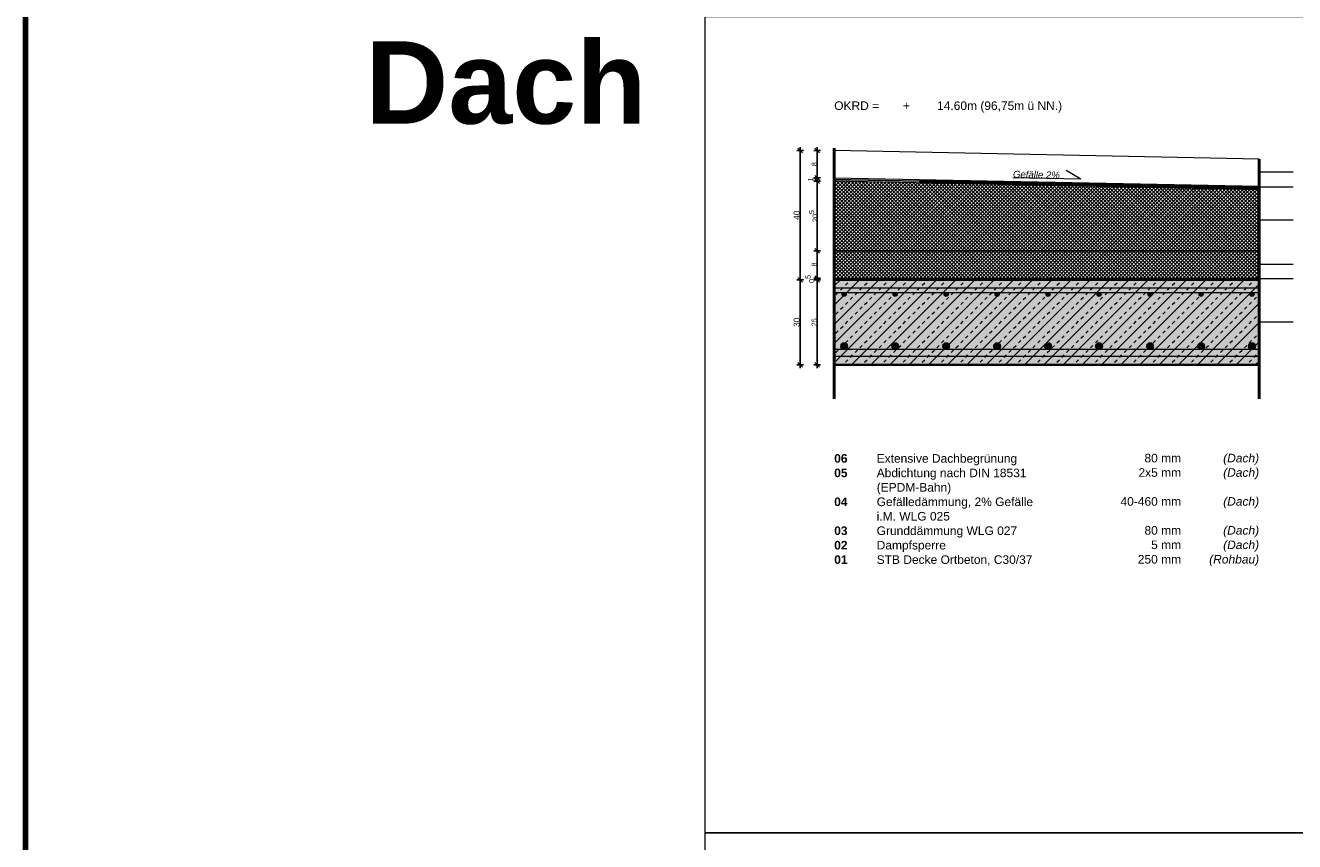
# Model space of a CAD drawing. Header units: metres. Extents: x 0.9 to 30.1, y -10.7 to 8.6.
# Tile 3 of 256: x 2 to 5.7, y -5.4 to -3. Entities that reach past the tile are written whole.
import ezdxf

# ---------------------------------------------------------------- set-up
doc = ezdxf.new("R2010")
doc.units = ezdxf.units.M
doc.header["$PDMODE"] = 1
doc.header["$PDSIZE"] = -2
doc.linetypes.add('Dash Style-37', pattern=[2.25, 1, -1.25])
doc.layers.get('0').update_dxf_attribs({"lineweight": 25})
doc.layers.add('Bemaßung', color=7, linetype='Continuous', lineweight=9)
doc.layers.add('Keine', color=7, linetype='Continuous', lineweight=9)
doc.layers.get('0').freeze()
doc.styles.add('Arial', font='arial.ttf')
doc.styles.add('Arial (bold)', font='arialbd.ttf')
doc.styles.add('Arial (italic)', font='ariali.ttf')
doc.dimstyles.new('boris100', dxfattribs={"dimtxt": 17.652669, "dimasz": 0.001414, "dimexe": 0.001, "dimexo": 0.01, "dimgap": 0.0001, "dimtad": 1, "dimdec": 4, "dimtxsty": 'Arial', "dimblk": 'VW_SLASH', "dimblk1": 'VW_SLASH', "dimblk2": 'VW_SLASH', "dimcen": 0, "dimdle": 0.001, "dimadec": 3, "dimazin": 0, "dimtfac": 0.8, "dimtdec": 4, "dimtix": 1, "dimtmove": 0, "dimatfit": 0, "dimldrblk": 'VW_FILLEDARROW', "dimfxl": 0.001, "dimfxlon": 1, "dimfrac": 2, "dimtolj": 1, "dimarcsym": 0})
pattern_1 = [(-45, (0, 0), (0.005303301, 0.005303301), []), (-135, (0, 0), (0.005303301, -0.005303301), [])]

# ---------------------------------------------------------------- blocks, each defined once
blk = doc.blocks.new('VW_SLASH')
at = {"color": 0, "linetype": 'ByBlock', "lineweight": -2, "transparency": 16777216}
blk.add_line((0.71, 0), (-1, 0), dxfattribs=at)
at = {"color": 0, "linetype": 'Continuous', "lineweight": 20, "transparency": 16777216, "flags": 128}
blk.add_lwpolyline([(0.5, 0.5), (-0.5, -0.5)], dxfattribs=at)
blk = doc.blocks.new('*D261')
at = {"layer": 'Bemaßung', "color": 0, "lineweight": -2}
for p, q in [((4.3394, -3.3941), (4.3194, -3.3941)), ((4.3294, -3.46), (4.3294, -3.4082)), ((4.3394, -3.4741), (4.3194, -3.4741))]:
    blk.add_line(p, q, dxfattribs=at)
at = {"layer": 'Defpoints', "color": 0}
for p in [(4.3294, -3.3941), (4.379, -3.3941), (4.3794, -3.4741)]:
    blk.add_point(p, dxfattribs=at)
at = {"layer": 'Bemaßung', "color": 0, "lineweight": -2, "xscale": 0.014138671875, "yscale": 0.014138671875, "zscale": 0.014138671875}
for p, rotation in [((4.3294, -3.3941), 90), ((4.3294, -3.4741), 270)]:
    blk.add_blockref('VW_SLASH', p, dxfattribs=dict(at, rotation=rotation))
at = {"layer": 'Bemaßung', "color": 0, "insert": (4.3207, -3.4341), "char_height": 0.01513, "attachment_point": 5, "rotation": 90, "style": 'Arial'}
blk.add_mtext('\\A1;8', dxfattribs=at)
blk = doc.blocks.new('VW_FILLEDARROW')
at = {"linetype": 'Continuous', "lineweight": 5, "true_color": 0xb9b9b9, "transparency": 16777216}
h = blk.add_hatch(dxfattribs=at)
h.set_pattern_fill('Dämm', color=9, style=0, pattern_type=2)
h.set_pattern_definition([(-45, (0, 0), (0.00053033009, 0.00053033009), []), (-135, (0, 0), (0.00053033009, -0.00053033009), [])])
h.paths.add_polyline_path([(-2.25, 0.6), (0, 0), (-2.25, -0.6)])
at = {"color": 0, "linetype": 'Continuous', "lineweight": 5, "transparency": 16777216, "flags": 128}
blk.add_lwpolyline([(-2.25, 0.6), (0, 0), (-2.25, -0.6)], close=True, dxfattribs=at)
blk = doc.blocks.new('*D262')
at = {"layer": 'Bemaßung', "color": 0, "lineweight": -2}
for p, q in [((4.3294, -3.46), (4.3294, -3.4458)), ((4.3394, -3.4741), (4.3194, -3.4741)), ((4.3394, -3.4841), (4.3194, -3.4841)), ((4.3294, -3.4841), (4.3294, -3.4741)), ((4.3294, -3.4982), (4.3294, -3.5124))]:
    blk.add_line(p, q, dxfattribs=at)
at = {"layer": 'Defpoints', "color": 0}
for p in [(4.3294, -3.4741), (4.3793, -3.4841), (4.3794, -3.4741)]:
    blk.add_point(p, dxfattribs=at)
at = {"layer": 'Bemaßung', "color": 0, "lineweight": -2, "xscale": 0.014138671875, "yscale": 0.014138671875, "zscale": 0.014138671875}
for p, rotation in [((4.3294, -3.4741), 270), ((4.3294, -3.4841), 90)]:
    blk.add_blockref('VW_SLASH', p, dxfattribs=dict(at, rotation=rotation))
at = {"layer": 'Bemaßung', "color": 0, "insert": (4.3103, -3.4791), "char_height": 0.01513, "attachment_point": 5, "rotation": 90, "style": 'Arial'}
blk.add_mtext('\\A1;1', dxfattribs=at)
blk = doc.blocks.new('*D263')
at = {"layer": 'Bemaßung', "color": 0, "lineweight": -2}
for p, q in [((4.3394, -3.4841), (4.3194, -3.4841)), ((4.3294, -3.675), (4.3294, -3.4982)), ((4.3394, -3.6891), (4.3194, -3.6891))]:
    blk.add_line(p, q, dxfattribs=at)
at = {"layer": 'Defpoints', "color": 0}
for p in [(4.3294, -3.4841), (4.3793, -3.4841), (5.6294, -3.6891)]:
    blk.add_point(p, dxfattribs=at)
at = {"layer": 'Bemaßung', "color": 0, "lineweight": -2, "xscale": 0.014138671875, "yscale": 0.014138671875, "zscale": 0.014138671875}
for p, rotation in [((4.3294, -3.4841), 90), ((4.3294, -3.6891), 270)]:
    blk.add_blockref('VW_SLASH', p, dxfattribs=dict(at, rotation=rotation))
at = {"layer": 'Bemaßung', "color": 0, "insert": (4.3182, -3.5866), "char_height": 0.015131, "attachment_point": 5, "rotation": 90, "style": 'Arial'}
blk.add_mtext('\\A1;20\\S5^ ;', dxfattribs=at)
blk = doc.blocks.new('*D264')
at = {"layer": 'Bemaßung', "color": 0, "lineweight": -2}
for p, q in [((4.3394, -3.6891), (4.3194, -3.6891)), ((4.3294, -3.755), (4.3294, -3.7033)), ((4.3394, -3.7691), (4.3194, -3.7691))]:
    blk.add_line(p, q, dxfattribs=at)
at = {"layer": 'Defpoints', "color": 0}
for p in [(4.3294, -3.6891), (5.6294, -3.6891), (4.3794, -3.7691)]:
    blk.add_point(p, dxfattribs=at)
at = {"layer": 'Bemaßung', "color": 0, "lineweight": -2, "xscale": 0.014138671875, "yscale": 0.014138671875, "zscale": 0.014138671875}
for p, rotation in [((4.3294, -3.6891), 90), ((4.3294, -3.7691), 270)]:
    blk.add_blockref('VW_SLASH', p, dxfattribs=dict(at, rotation=rotation))
at = {"layer": 'Bemaßung', "color": 0, "insert": (4.3207, -3.7291), "char_height": 0.01513, "attachment_point": 5, "rotation": 90, "style": 'Arial'}
blk.add_mtext('\\A1;8', dxfattribs=at)
blk = doc.blocks.new('*D265')
at = {"layer": 'Bemaßung', "color": 0, "lineweight": -2}
for p, q in [((4.3394, -3.7691), (4.3194, -3.7691)), ((4.3294, -3.755), (4.3294, -3.7408)), ((4.3294, -3.7741), (4.3294, -3.7691)), ((4.3394, -3.7741), (4.3194, -3.7741)), ((4.3294, -3.7883), (4.3294, -3.8024))]:
    blk.add_line(p, q, dxfattribs=at)
at = {"layer": 'Defpoints', "color": 0}
for p in [(4.3294, -3.7691), (4.3794, -3.7691), (4.3794, -3.7741)]:
    blk.add_point(p, dxfattribs=at)
at = {"layer": 'Bemaßung', "color": 0, "lineweight": -2, "xscale": 0.014138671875, "yscale": 0.014138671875, "zscale": 0.014138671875}
for p, rotation in [((4.3294, -3.7691), 270), ((4.3294, -3.7741), 90)]:
    blk.add_blockref('VW_SLASH', p, dxfattribs=dict(at, rotation=rotation))
at = {"layer": 'Bemaßung', "color": 0, "insert": (4.3077, -3.7716), "char_height": 0.015131, "attachment_point": 5, "rotation": 90, "style": 'Arial'}
blk.add_mtext('\\A1;0\\S5^ ;', dxfattribs=at)
blk = doc.blocks.new('*D266')
at = {"layer": 'Bemaßung', "color": 0, "lineweight": -2}
for p, q in [((4.3394, -3.7741), (4.3194, -3.7741)), ((4.3294, -4.01), (4.3294, -3.7883)), ((4.3394, -4.0241), (4.3194, -4.0241))]:
    blk.add_line(p, q, dxfattribs=at)
at = {"layer": 'Defpoints', "color": 0}
for p in [(4.3294, -3.7741), (4.3794, -3.7741), (4.3794, -4.0241)]:
    blk.add_point(p, dxfattribs=at)
at = {"layer": 'Bemaßung', "color": 0, "lineweight": -2, "xscale": 0.014138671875, "yscale": 0.014138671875, "zscale": 0.014138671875}
for p, rotation in [((4.3294, -3.7741), 90), ((4.3294, -4.0241), 270)]:
    blk.add_blockref('VW_SLASH', p, dxfattribs=dict(at, rotation=rotation))
at = {"layer": 'Bemaßung', "color": 0, "insert": (4.3207, -3.8991), "char_height": 0.01513, "attachment_point": 5, "rotation": 90, "style": 'Arial'}
blk.add_mtext('\\A1;25', dxfattribs=at)
blk = doc.blocks.new('*D267')
at = {"layer": 'Bemaßung', "color": 0, "lineweight": -2}
for p, q in [((4.289, -3.3941), (4.269, -3.3941)), ((4.279, -3.76), (4.279, -3.4082)), ((4.289, -3.7741), (4.269, -3.7741))]:
    blk.add_line(p, q, dxfattribs=at)
at = {"layer": 'Defpoints', "color": 0}
for p in [(4.279, -3.3941), (4.379, -3.3941), (4.3794, -3.7741)]:
    blk.add_point(p, dxfattribs=at)
at = {"layer": 'Bemaßung', "color": 0, "lineweight": -2, "xscale": 0.014138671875, "yscale": 0.014138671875, "zscale": 0.014138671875}
for p, rotation in [((4.279, -3.3941), 90), ((4.279, -3.7741), 270)]:
    blk.add_blockref('VW_SLASH', p, dxfattribs=dict(at, rotation=rotation))
at = {"layer": 'Bemaßung', "color": 0, "insert": (4.269, -3.5841), "char_height": 0.01765, "attachment_point": 5, "rotation": 90, "style": 'Arial'}
blk.add_mtext('\\A1;40', dxfattribs=at)
blk = doc.blocks.new('*D268')
at = {"layer": 'Bemaßung', "color": 0, "lineweight": -2}
for p, q in [((4.289, -3.7741), (4.269, -3.7741)), ((4.279, -4.01), (4.279, -3.7883)), ((4.289, -4.0241), (4.269, -4.0241))]:
    blk.add_line(p, q, dxfattribs=at)
at = {"layer": 'Defpoints', "color": 0}
for p in [(4.279, -3.7741), (4.3794, -3.7741), (4.3794, -4.0241)]:
    blk.add_point(p, dxfattribs=at)
at = {"layer": 'Bemaßung', "color": 0, "lineweight": -2, "xscale": 0.014138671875, "yscale": 0.014138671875, "zscale": 0.014138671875}
for p, rotation in [((4.279, -3.7741), 90), ((4.279, -4.0241), 270)]:
    blk.add_blockref('VW_SLASH', p, dxfattribs=dict(at, rotation=rotation))
at = {"layer": 'Bemaßung', "color": 0, "insert": (4.269, -3.8991), "char_height": 0.01765, "attachment_point": 5, "rotation": 90, "style": 'Arial'}
blk.add_mtext('\\A1;30', dxfattribs=at)

msp = doc.modelspace()

# ---------------------------------------------------------------- hatches: boundary and pattern name
at = {"layer": 'Keine', "linetype": 'Continuous', "lineweight": 5, "true_color": 0xb9b9b9, "transparency": 33554687}
h = msp.add_hatch(dxfattribs=at)
h.set_pattern_fill('Dämm', color=9, style=0, pattern_type=2)
h.set_pattern_definition(pattern_1)
h.paths.add_polyline_path([(4.3794, -3.68911), (5.6294, -3.68911), (5.6294, -3.50911), (4.37926, -3.48411)])
h = msp.add_hatch(dxfattribs=at)
h.set_pattern_fill('Dämm', color=9, style=0, pattern_type=2)
h.set_pattern_definition(pattern_1)
h.paths.add_polyline_path([(4.3794, -3.76911), (5.6294, -3.76911), (5.6294, -3.68911), (4.3794, -3.68911)])
at = {"layer": 'Keine', "linetype": 'Continuous', "lineweight": 0, "true_color": 0xc0c0c0, "transparency": 33554687}
msp.add_hatch(color=9, dxfattribs=at).paths.add_polyline_path([(4.3794, -3.77411), (5.6294, -3.77411), (5.6294, -4.02411), (4.3794, -4.02411)])
at = {"layer": 'Keine', "linetype": 'Continuous', "lineweight": 13, "true_color": 0x333333, "transparency": 33554687}
h = msp.add_hatch(dxfattribs=at)
h.set_pattern_fill('Stahlbeton-M1_10', color=250, style=0, pattern_type=2)
h.set_pattern_definition([(45, (0, 0), (0.02828427, -0.02828427), [0.01, -0.01])])
h.paths.add_polyline_path([(4.3794, -3.77411), (5.6294, -3.77411), (5.6294, -4.02411), (4.3794, -4.02411)])
at = {"layer": 'Keine', "linetype": 'Continuous', "lineweight": 13, "true_color": 0x4c4c4c, "transparency": 33554687}
h = msp.add_hatch(dxfattribs=at)
h.set_pattern_fill('Stahlbeton-M1_10-1', color=251, style=0, pattern_type=2)
h.set_pattern_definition([(-135, (0.012426, -0.013254), (0.02828427, -0.02828427), [])])
h.paths.add_polyline_path([(4.3794, -3.77411), (5.6294, -3.77411), (5.6294, -4.02411), (4.3794, -4.02411)])
at = {"layer": 'Keine', "linetype": 'Continuous', "lineweight": 0, "true_color": 0xdddddd, "transparency": 33554687}
for points in [[(4.3794, -3.79911), (4.3794, -3.81111), (5.6294, -3.81111), (5.6294, -3.79911)], [(4.3794, -3.97911), (4.3794, -3.99911), (5.6294, -3.99911), (5.6294, -3.97911)]]:
    msp.add_hatch(color=254, dxfattribs=at).paths.add_polyline_path(points)
h = msp.add_hatch(color=254, dxfattribs=at)
edge = h.paths.add_edge_path()
edge.add_arc((4.40866, -3.81711), 0.006, 0, 360)
h = msp.add_hatch(color=254, dxfattribs=at)
edge = h.paths.add_edge_path()
edge.add_arc((4.55866, -3.81711), 0.006, 0, 360)
h = msp.add_hatch(color=254, dxfattribs=at)
edge = h.paths.add_edge_path()
edge.add_arc((4.70866, -3.81711), 0.006, 0, 360)
h = msp.add_hatch(color=254, dxfattribs=at)
edge = h.paths.add_edge_path()
edge.add_arc((4.85866, -3.81711), 0.006, 0, 360)
h = msp.add_hatch(color=254, dxfattribs=at)
edge = h.paths.add_edge_path()
edge.add_arc((5.00866, -3.81711), 0.006, 0, 360)
h = msp.add_hatch(color=254, dxfattribs=at)
edge = h.paths.add_edge_path()
edge.add_arc((5.15866, -3.81711), 0.006, 0, 360)
h = msp.add_hatch(color=254, dxfattribs=at)
edge = h.paths.add_edge_path()
edge.add_arc((5.30866, -3.81711), 0.006, 0, 360)
h = msp.add_hatch(color=254, dxfattribs=at)
edge = h.paths.add_edge_path()
edge.add_arc((5.45866, -3.81711), 0.006, 0, 360)
h = msp.add_hatch(color=254, dxfattribs=at)
edge = h.paths.add_edge_path()
edge.add_arc((5.60866, -3.81711), 0.006, 0, 360)
h = msp.add_hatch(color=254, dxfattribs=at)
edge = h.paths.add_edge_path()
edge.add_arc((4.40866, -3.96911), 0.01, 0, 360)
h = msp.add_hatch(color=254, dxfattribs=at)
edge = h.paths.add_edge_path()
edge.add_arc((4.55866, -3.96911), 0.01, 0, 360)
h = msp.add_hatch(color=254, dxfattribs=at)
edge = h.paths.add_edge_path()
edge.add_arc((4.70866, -3.96911), 0.01, 0, 360)
h = msp.add_hatch(color=254, dxfattribs=at)
edge = h.paths.add_edge_path()
edge.add_arc((4.85866, -3.96911), 0.01, 0, 360)
h = msp.add_hatch(color=254, dxfattribs=at)
edge = h.paths.add_edge_path()
edge.add_arc((5.00866, -3.96911), 0.01, 0, 360)
h = msp.add_hatch(color=254, dxfattribs=at)
edge = h.paths.add_edge_path()
edge.add_arc((5.15866, -3.96911), 0.01, 0, 360)
h = msp.add_hatch(color=254, dxfattribs=at)
edge = h.paths.add_edge_path()
edge.add_arc((5.30866, -3.96911), 0.01, 0, 360)
h = msp.add_hatch(color=254, dxfattribs=at)
edge = h.paths.add_edge_path()
edge.add_arc((5.45866, -3.96911), 0.01, 0, 360)
h = msp.add_hatch(color=254, dxfattribs=at)
edge = h.paths.add_edge_path()
edge.add_arc((5.60866, -3.96911), 0.01, 0, 360)

# ---------------------------------------------------------------- linework, layer by layer
at = {"layer": 'Keine', "color": 253, "linetype": 'Continuous', "lineweight": 9, "true_color": 0xaaaaaa, "transparency": 33554687}
for p, q in [((5.7294, -3.59911), (5.6294, -3.59911)), ((5.7294, -3.72911), (5.6294, -3.72911)), ((5.7294, -3.77161), (5.6294, -3.77161)), ((5.7294, -3.89911), (5.6294, -3.89911))]:
    msp.add_line(p, q, dxfattribs=at)
at = {"layer": 'Keine', "color": 3, "linetype": 'Continuous', "lineweight": 200, "true_color": 0x00ff00, "flags": 128}
msp.add_lwpolyline([(2, 8.6), (23.95, 8.6), (23.95, -8.79971), (2, -8.79971)], close=True, dxfattribs=at)
at = {"layer": 'Keine', "color": 8, "linetype": 'Continuous', "lineweight": 9, "true_color": 0x807e7c, "transparency": 33554687, "flags": 128}
msp.add_lwpolyline([(5.6294, -3.49911), (5.6294, -3.41911), (4.37899, -3.3941), (4.3794, -3.47411)], close=True, dxfattribs=at)
at = {"layer": 'Keine', "color": 7, "linetype": 'Continuous', "lineweight": 9, "transparency": 33554687, "flags": 128}
for points in [[(4.3794, -3.68911), (5.6294, -3.68911), (5.6294, -3.50911), (4.37926, -3.48411)], [(4.3794, -3.76911), (5.6294, -3.76911), (5.6294, -3.68911), (4.3794, -3.68911)]]:
    msp.add_lwpolyline(points, close=True, dxfattribs=at)
at = {"layer": 'Keine', "color": 7, "linetype": 'Continuous', "lineweight": 35, "transparency": 33554687, "flags": 128}
msp.add_lwpolyline([(4.3794, -3.77411), (5.6294, -3.77411), (5.6294, -4.02411), (4.3794, -4.02411)], close=True, dxfattribs=at)
at = {"layer": 'Keine', "color": 9, "linetype": 'Continuous', "lineweight": 13, "transparency": 33554687, "flags": 128}
for points in [[(4.3794, -3.79911), (4.3794, -3.81111), (5.6294, -3.81111), (5.6294, -3.79911)], [(4.3794, -3.97911), (4.3794, -3.99911), (5.6294, -3.99911), (5.6294, -3.97911)]]:
    msp.add_lwpolyline(points, close=True, dxfattribs=at)
at = {"layer": 'Keine', "color": 255, "flags": 128}
msp.add_lwpolyline([(4, -5.4), (6, -5.4), (6, -7.8), (4, -7.8)], close=True, dxfattribs=at)
at = {"layer": 'Keine', "color": 9, "linetype": 'Continuous', "lineweight": 13, "transparency": 33554687}
for centre, radius in [((4.40866, -3.81711), 0.006), ((4.55866, -3.81711), 0.006), ((4.70866, -3.81711), 0.006), ((4.85866, -3.81711), 0.006), ((5.00866, -3.81711), 0.006), ((5.15866, -3.81711), 0.006), ((5.30866, -3.81711), 0.006), ((5.45866, -3.81711), 0.006), ((5.60866, -3.81711), 0.006), ((4.40866, -3.96911), 0.01), ((4.55866, -3.96911), 0.01), ((4.70866, -3.96911), 0.01), ((4.85866, -3.96911), 0.01), ((5.00866, -3.96911), 0.01), ((5.15866, -3.96911), 0.01), ((5.30866, -3.96911), 0.01), ((5.45866, -3.96911), 0.01), ((5.60866, -3.96911), 0.01)]:
    msp.add_circle(centre, radius, dxfattribs=at)

# ---------------------------------------------------------------- texts
at = {"layer": 'Keine', "color": 7, "transparency": 33554687, "attachment_point": 1}
for s, insert, char_height, line_spacing_factor, style in [('Dach ', (3, -3.07287), 0.242094, 0.994404, 'Arial (bold)'), ('\\pxt1.154;OKRD =^I+^I14.60m {\\H0.999x;(96,75m ü NN.)}', (4.3794, -3.24951), 0.0252181, 0.969122, 'Arial')]:
    msp.add_mtext(s, dxfattribs=dict(at, insert=insert, char_height=char_height, line_spacing_factor=line_spacing_factor, style=style))
at = {"layer": 'Keine', "color": 7, "insert": (4.3794, -4.2867), "char_height": 0.0252181, "attachment_point": 1, "line_spacing_factor": 1.011258, "style": 'Arial (bold)'}
msp.add_mtext('\\pxt4.957;06{\\fArial|b0|i0|c0|p0; ^IExtensive Dachbegrünung}{\\fArial|b0|i0|c0|p0;\\P}05{\\fArial|b0|i0|c0|p0; ^I}{\\fArial|b0|i0|c0|p0;Abdichtung nach DIN 18531\\P^I(EPDM-Bahn)\\P}04{\\fArial|b0|i0|c0|p0; ^I}{\\fArial|b0|i0|c0|p0;Gefälledämmung, 2% Gefälle}{\\fArial|b0|i0|c0|p0;\\P ^Ii.M. WLG 025\\P}03{\\fArial|b0|i0|c0|p0;^IGrunddämmung WLG 027\\P}02{\\fArial|b0|i0|c0|p0;^IDampfsperre\\P}01{\\fArial|b0|i0|c0|p0; ^ISTB Decke Ortbeton, C30/37}', dxfattribs=at)
at = {"layer": 'Keine', "color": 7, "transparency": 33554687, "char_height": 0.025218, "attachment_point": 3, "line_spacing_factor": 1.011258}
for s, insert, width, style in [('  80 mm\\P2x5 mm\\P\\P40-460 mm\\P \\P80 mm\\P5 mm\\P250 mm', (5.39978, -4.28565), 0.22, 'Arial'), ('(Dach)\\P(Dach)\\P\\P(Dach)\\P\\P(Dach)\\P(Dach)\\P(Rohbau)', (5.6294, -4.28565), 0.16, 'Arial (italic)')]:
    msp.add_mtext(s, dxfattribs=dict(at, insert=insert, width=width, style=style))

# ---------------------------------------------------------------- dimensions: what is measured, and where the dimension line sits
at = {"layer": 'Bemaßung'}
for base, p1, p2, text, override, picture, middle in [((4.3294, -3.68911), (4.3794, -3.76911), (5.6294, -3.68911), '8', {"dimtxt": 0.015131, "dimasz": 0.014139, "dimexe": 0.01, "dimgap": 0.001, "dimdec": 3, "dimpost": '<>', "dimtxsty": 'Arial', "dimdle": 0.01, "dimtmove": 2, "dimfxl": 0.01}, '*D264', (4.32067, -3.72911)), ((4.27899, -3.77411), (4.3794, -4.02411), (4.3794, -3.77411), '30', {"dimtxt": 0.017653, "dimasz": 0.014139, "dimexe": 0.01, "dimgap": 0.001, "dimdec": 1, "dimpost": '<>', "dimtxsty": 'Arial', "dimdle": 0.01, "dimtmove": 2, "dimfxl": 0.01}, '*D268', (4.26897, -3.89911)), ((4.3294, -3.76911), (4.3794, -3.77411), (4.3794, -3.76911), '0\\S5^ ;', {"dimtxt": 0.015131, "dimasz": 0.014139, "dimexe": 0.01, "dimgap": 0.001, "dimdec": 3, "dimpost": '<>', "dimtxsty": 'Arial', "dimdle": 0.01, "dimtix": 0, "dimtmove": 2, "dimfxl": 0.01}, '*D265', (4.30766, -3.77161)), ((4.3294, -3.77411), (4.3794, -4.02411), (4.3794, -3.77411), '25', {"dimtxt": 0.015131, "dimasz": 0.014139, "dimexe": 0.01, "dimgap": 0.001, "dimdec": 3, "dimpost": '<>', "dimtxsty": 'Arial', "dimdle": 0.01, "dimtmove": 2, "dimfxl": 0.01}, '*D266', (4.32067, -3.89911))]:
    dim = msp.add_linear_dim(base=base, p1=p1, p2=p2, angle=270, text=text, dimstyle='boris100', override=override, dxfattribs=at)
    dim.commit()
    dim.dimension.update_dxf_attribs({"geometry": picture, "text_midpoint": middle})

# ---------------------------------------------------------------- next in the draw order: wipeouts: each hides what was drawn before it
at = {"color": 255, "linetype": 'Continuous', "lineweight": 9, "transparency": 33554687}
msp.add_wipeout([(4.3794, -3.47911), (5.6294, -3.50411), (5.6294, -3.50911), (4.3794, -3.48411)], dxfattribs=at).dxf.layer = 'Keine'

# ---------------------------------------------------------------- next in the draw order: linework, layer by layer
at = {"layer": 'Keine', "color": 7, "linetype": 'Dash Style-37', "lineweight": 35, "transparency": 33554687}
msp.add_line((5.6294, -3.50661), (4.3794, -3.48161), dxfattribs=at)
at = {"layer": 'Keine', "color": 7, "linetype": 'Continuous', "lineweight": 9, "transparency": 33554687}
msp.add_line((4.95027, -3.49553), (4.89028, -3.49433), dxfattribs=at)
msp.add_line((4.95027, -3.49553), (4.89028, -3.49433), dxfattribs=at)
at = {"layer": 'Keine', "color": 7, "linetype": 'Continuous', "lineweight": 9, "transparency": 33554687, "flags": 128}
msp.add_lwpolyline([(4.3794, -3.47911), (5.6294, -3.50411), (5.6294, -3.50911), (4.3794, -3.48411)], close=True, dxfattribs=at)

# ---------------------------------------------------------------- next in the draw order: wipeouts: each hides what was drawn before it
at = {"color": 255, "linetype": 'Continuous', "lineweight": 9, "transparency": 33554687}
msp.add_wipeout([(4.3794, -3.47411), (5.6294, -3.49911), (5.6294, -3.50411), (4.3794, -3.47911)], dxfattribs=at).dxf.layer = 'Keine'

# ---------------------------------------------------------------- next in the draw order: linework, layer by layer
at = {"layer": 'Keine', "color": 255, "lineweight": 50}
for p, q in [((4.37899, -3.3871), (4.3794, -4.12411)), ((5.6294, -4.12411), (5.6294, -3.41911))]:
    msp.add_line(p, q, dxfattribs=at)
at = {"layer": 'Keine', "color": 8, "linetype": 'Continuous', "lineweight": 9, "true_color": 0x808080, "transparency": 33554687}
for q in [(5.06208, -3.45276), (4.90492, -3.47462)]:
    msp.add_line((5.10488, -3.47862), q, dxfattribs=at)
at = {"layer": 'Keine', "color": 253, "linetype": 'Continuous', "lineweight": 9, "true_color": 0xaaaaaa, "transparency": 33554687}
for p, q in [((5.7294, -3.45711), (5.6294, -3.45711)), ((5.7294, -3.50211), (5.6294, -3.50211))]:
    msp.add_line(p, q, dxfattribs=at)
at = {"layer": 'Keine', "color": 7, "linetype": 'Dash Style-37', "lineweight": 35, "transparency": 33554687}
msp.add_line((5.6294, -3.50161), (4.3794, -3.47661), dxfattribs=at)
at = {"layer": 'Keine', "color": 7, "linetype": 'Continuous', "lineweight": 9, "transparency": 33554687, "flags": 128}
msp.add_lwpolyline([(4.3794, -3.47411), (5.6294, -3.49911), (5.6294, -3.50411), (4.3794, -3.47911)], close=True, dxfattribs=at)

# ---------------------------------------------------------------- next in the draw order: texts
at = {"layer": 'Keine', "color": 8, "true_color": 0x808080, "transparency": 33554687, "insert": (5.04296, -3.47653), "char_height": 0.020174, "attachment_point": 9, "rotation": 358.85424, "line_spacing_factor": 0.97755, "style": 'Arial (italic)'}
msp.add_mtext('Gefälle 2%', dxfattribs=at)

# ---------------------------------------------------------------- next in the draw order: dimensions: what is measured, and where the dimension line sits
at = {"layer": 'Bemaßung'}
for base, p1, p2, text, override, picture, middle in [((4.27899, -3.3941), (4.3794, -3.77411), (4.37899, -3.3941), '40', {"dimtxt": 0.017653, "dimasz": 0.014139, "dimexe": 0.01, "dimgap": 0.001, "dimdec": 1, "dimpost": '<>', "dimtxsty": 'Arial', "dimdle": 0.01, "dimtmove": 2, "dimfxl": 0.01}, '*D267', (4.26897, -3.58411)), ((4.3294, -3.3941), (4.3794, -3.47411), (4.37899, -3.3941), '8', {"dimtxt": 0.015131, "dimasz": 0.014139, "dimexe": 0.01, "dimgap": 0.001, "dimdec": 3, "dimpost": '<>', "dimtxsty": 'Arial', "dimdle": 0.01, "dimtmove": 2, "dimfxl": 0.01}, '*D261', (4.32067, -3.43411)), ((4.3294, -3.47411), (4.37926, -3.48411), (4.3794, -3.47411), '1', {"dimtxt": 0.015131, "dimasz": 0.014139, "dimexe": 0.01, "dimgap": 0.001, "dimdec": 3, "dimpost": '<>', "dimtxsty": 'Arial', "dimdle": 0.01, "dimtix": 0, "dimtmove": 2, "dimfxl": 0.01}, '*D262', (4.3103, -3.47911)), ((4.3294, -3.48411), (5.6294, -3.68911), (4.37926, -3.48411), '20\\S5^ ;', {"dimtxt": 0.015131, "dimasz": 0.014139, "dimexe": 0.01, "dimgap": 0.001, "dimdec": 3, "dimpost": '<>', "dimtxsty": 'Arial', "dimdle": 0.01, "dimtmove": 2, "dimfxl": 0.01}, '*D263', (4.31816, -3.58661))]:
    dim = msp.add_linear_dim(base=base, p1=p1, p2=p2, angle=270, text=text, dimstyle='boris100', override=override, dxfattribs=at)
    dim.commit()
    dim.dimension.update_dxf_attribs({"geometry": picture, "text_midpoint": middle})

# ---------------------------------------------------------------- next in the draw order: wipeouts: each hides what was drawn before it
at = {"color": 255, "linetype": 'Continuous', "lineweight": 9, "transparency": 33554687}
msp.add_wipeout([(4.3794, -3.76911), (5.6294, -3.76911), (5.6294, -3.77411), (4.3794, -3.77411)], dxfattribs=at).dxf.layer = 'Keine'

# ---------------------------------------------------------------- next in the draw order: linework, layer by layer
at = {"layer": 'Keine', "color": 7, "linetype": 'Dash Style-37', "lineweight": 35, "transparency": 33554687}
msp.add_line((5.62935, -3.77161), (4.3794, -3.77161), dxfattribs=at)
at = {"layer": 'Keine', "color": 255, "flags": 128}
msp.add_lwpolyline([(4, -3), (6, -3), (6, -5.4), (4, -5.4)], close=True, dxfattribs=at)
at = {"layer": 'Keine', "color": 7, "linetype": 'Continuous', "lineweight": 9, "transparency": 33554687, "flags": 128}
msp.add_lwpolyline([(4.3794, -3.76911), (5.6294, -3.76911), (5.6294, -3.77411), (4.3794, -3.77411)], close=True, dxfattribs=at)

doc.saveas('drawing.dxf')
